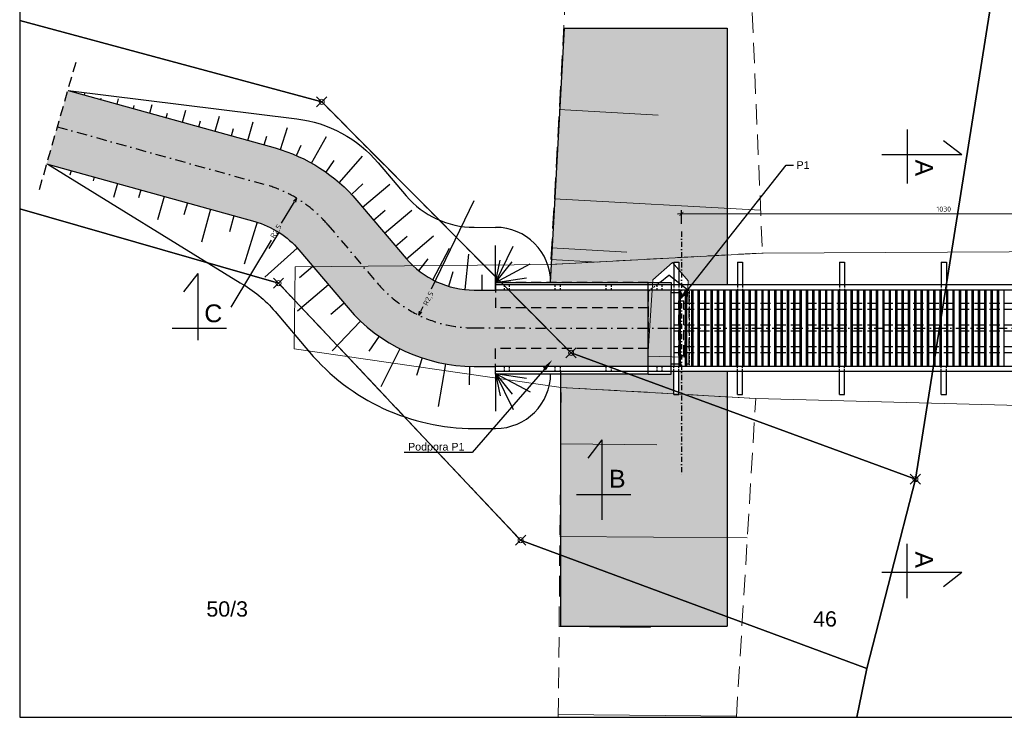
# Model space of a CAD drawing. Header units: millimetres. Extents: x 50975 to 116025, y -42779 to -16535.
# Tile 15 of 28: x 58826 to 60758, y -18859 to -17489. Entities that reach past the tile are written whole.
import ezdxf
from ezdxf import colors
from ezdxf.entities.mleader import LeaderData, LeaderLine
from ezdxf.enums import TextEntityAlignment as Align
from ezdxf.math import Vec2, Vec3

# ---------------------------------------------------------------- set-up
doc = ezdxf.new("R2010")
doc.units = ezdxf.units.MM
doc.header["$LTSCALE"] = 40
doc.header["$PDMODE"] = 35
doc.header["$PDSIZE"] = 10
for name, pattern in [('DASHDOT', [1, 0.5, -0.25, 0, -0.25]), ('DASHDOT2', [0.5, 0.25, -0.125, 0, -0.125]), ('DASHED', [0.75, 0.5, -0.25]), ('DASHED2', [0.375, 0.25, -0.125]), ('EGBK02', [4, 1.5, -0.5, 1.5, -0.5]), ('EGBU01', [2, 0.5, -0.5, 0.5, -0.5]), ('OTRK_A05', [1.5, 1, -0.5])]:
    doc.linetypes.add(name, pattern=pattern)
doc.layers.get('0').transparency = 0.4
doc.layers.get('Defpoints').transparency = 0.4
for name, color, linetype, lineweight in [('Budowle (obszary)', 8, 'Continuous', 0), ('Działki', 105, 'Continuous', 0), ('Komunikacja (obszary)', 8, 'Continuous', 0), ('Punkty graniczne - numery', 7, 'Continuous', 0), ('Skarpy', 8, 'Continuous', 0), ('Symbole liniowe', 8, 'Continuous', 0)]:
    doc.layers.add(name, color=color, linetype=linetype, lineweight=lineweight)
for name, color, linetype in [('K01', 94, 'Continuous'), ('K02', 253, 'Continuous'), ('K025', 161, 'Continuous'), ('K035', 40, 'Continuous')]:
    doc.layers.add(name, color=color, linetype=linetype)
doc.layers.add('Kontury klasyfikacyjne', color=7, linetype='Continuous', lineweight=0, true_color=0x24bc24)
doc.layers.add('Użytki gruntowe', color=7, linetype='Continuous', lineweight=0, true_color=0x008000)
doc.styles.add('DOMYSLNA_CZCIONKA', font='arial.ttf')
doc.styles.get("Standard").update_dxf_attribs({"font": 'isocpeur.ttf', "height": 10})
doc.linetypes.add('ZIGZAG', pattern='A,0.00254,-5.08,[131,ltypeshp.shx,S=5.08,R=0,X=-5.08,Y=0],-10.16,[131,ltypeshp.shx,S=5.08,R=180,X=5.08,Y=0],-5.08', length=20.32254)
doc.dimstyles.new('ARCHIC', dxfattribs={"dimtxt": 10, "dimasz": 8, "dimexe": 7.5, "dimexo": 15, "dimgap": 4, "dimtad": 1, "dimdec": 1, "dimrnd": 0.5, "dimtxsty": 'Standard', "dimblk": 'ARCHTICK', "dimcen": 12.5, "dimdle": 7.5, "dimclrd": 94, "dimclre": 94, "dimclrt": 151, "dimazin": 2, "dimtfac": 1, "dimtdec": 1, "dimtmove": 2, "dimatfit": 3, "dimfxl": 7.5, "dimarcsym": 0})

# ---------------------------------------------------------------- blocks, each defined once
blk = doc.blocks.new('_ArchTick')
at = {"color": 0, "linetype": 'ByBlock', "const_width": 0.15}
blk.add_lwpolyline([(-0.5, -0.5), (0.5, 0.5)], dxfattribs=at)
blk = doc.blocks.new('*D391')
at = {"layer": 'Defpoints', "color": 0}
for p in [(61154.4, -17869.7), (60124.5, -17905.4), (61154.5, -17904.4)]:
    blk.add_point(p, dxfattribs=at)
at = {"layer": 'K01', "color": 94, "lineweight": -2}
for p, q in [((60116.9, -17870.7), (61161.9, -17869.7)), ((60124.5, -17890.4), (60124.4, -17863.2)), ((61154.5, -17889.4), (61154.4, -17862.2))]:
    blk.add_line(p, q, dxfattribs=at)
at = {"layer": 'K01', "color": 94, "lineweight": -2, "xscale": 8, "yscale": 8, "zscale": 8}
for p, rotation in [((60124.4, -17870.7), 180.0556269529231), ((61154.4, -17869.7), 0.05562695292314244)]:
    blk.add_blockref('_ArchTick', p, dxfattribs=dict(at, rotation=rotation))
at = {"layer": 'K01', "color": 151, "insert": (60639.4, -17861.2), "char_height": 10, "attachment_point": 5, "rotation": 0.0556}
blk.add_mtext('1030', dxfattribs=at)
blk = doc.blocks.new('_Open30')
at = {"color": 0, "linetype": 'ByBlock', "lineweight": -2}
for p, q in [((-1, 0.267949), (0, 0)), ((0, 0), (-1, -0.267949)), ((0, 0), (-1, 0))]:
    blk.add_line(p, q, dxfattribs=at)
blk = doc.blocks.new('*D404')
at = {"layer": 'Defpoints', "color": 0}
for p in [(59718, -17844.5), (59608.9, -18069.4)]:
    blk.add_point(p, dxfattribs=at)
at = {"layer": 'K01', "color": 94, "lineweight": -2}
for p, q in [((59633.8, -18018), (59718, -17844.5)), ((59616.8, -18053.1), (59612.4, -18062.2))]:
    blk.add_line(p, q, dxfattribs=at)
at = {"layer": 'K01', "color": 94, "lineweight": -2, "xscale": 8, "yscale": 8, "zscale": 8, "rotation": 244.1388287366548}
blk.add_blockref('_Open30', (59608.9, -18069.4), dxfattribs=at)
at = {"layer": 'K01', "color": 151, "insert": (59628.7, -18037.2), "char_height": 10, "attachment_point": 5, "rotation": 64.1388}
blk.add_mtext('R2,5', dxfattribs=at)
blk = doc.blocks.new('*D413')
at = {"layer": 'Defpoints', "color": 0}
for p in [(59369.1, -17839.7), (59239.9, -18053.8)]:
    blk.add_point(p, dxfattribs=at)
at = {"layer": 'K01', "color": 94, "lineweight": -2}
for p, q in [((59339.6, -17888.6), (59365, -17846.6)), ((59319.5, -17922), (59239.9, -18053.8))]:
    blk.add_line(p, q, dxfattribs=at)
at = {"layer": 'K01', "color": 94, "lineweight": -2, "xscale": 8, "yscale": 8, "zscale": 8, "rotation": 58.87622746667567}
blk.add_blockref('_Open30', (59369.1, -17839.7), dxfattribs=at)
at = {"layer": 'K01', "color": 151, "insert": (59329.5, -17905.3), "char_height": 10, "attachment_point": 5, "rotation": 58.8762}
blk.add_mtext('R2,5', dxfattribs=at)

msp = doc.modelspace()

# ---------------------------------------------------------------- hatches: boundary and pattern name
at = {"layer": 'K01'}
h = msp.add_hatch(dxfattribs=at)
h.set_pattern_fill('GRAVEL', color=256)
h.set_pattern_definition([(228.01279, (59786.0999, -17874.0626), (-203.2, -228.6), [3.41721, -338.30484]), (184.96974, (59783.8139, -17876.6026), (304.7999999, 25.40000145), [5.86405, -580.5405]), (132.51045, (59777.9719, -17877.1106), (254.0000001, -279.3999999), [4.13482, -409.34723]), (267.27369, (59768.0659, -17883.4606), (25.40000005, 508), [5.34005, -528.66437]), (292.833654, (59767.8119, -17888.7946), (-127, 304.8), [5.23634, -518.39808]), (357.27369, (59769.8439, -17893.6206), (-508, 25.40000005), [5.34005, -528.66437]), (37.69424, (59775.1779, -17893.87455), (-330.2, -254), [7.06194, -699.13115]), (72.25533, (59780.7659, -17889.55655), (177.80000005, 558.8), [6.6672, -660.05257]), (121.429566, (59782.7979, -17883.2066), (-203.2, 330.2), [5.35813, -530.45546]), (175.23636, (59780.0039, -17878.6346), (279.4, -25.4), [6.11713, -299.73937]), (222.39744, (59773.9079, -17878.12655), (-304.8, -279.4), [7.91078, -783.16773]), (138.81407, (59793.2119, -17883.7146), (-177.8, 152.4), [2.70005, -267.30566]), (171.469234, (59791.1799, -17881.9366), (330.2, -50.79999994), [5.13682, -508.5464]), (225, (59786.1, -17881.175), (2e-14, -25.4), [3.5921, -32.32893]), (203.1986, (59784.322, -17878.1266), (127, 50.8), [1.9344, -191.50622]), (291.8014, (59782.544, -17878.8886), (-25.4, 76.2), [2.73566, -134.04753]), (30.96376, (59783.56, -17881.4286), (76.2, 50.8), [4.4432, -143.66298]), (161.56505, (59787.37, -17879.1426), (50.8, -25.4), [3.21287, -77.10898]), (16.38954, (59767.8119, -17878.8886), (254, 76.2), [4.50088, -445.58827]), (70.34618, (59772.1299, -17877.6186), (-101.6, -279.4), [3.776, -373.82216]), (293.1986, (59787.37, -17874.0626), (-50.8, 127), [3.8688, -189.57184]), (343.61046, (59788.8939, -17877.6186), (-254, 76.2), [4.50088, -445.58827]), (339.44395, (59767.812, -17894.6366), (-127, 50.8), [4.34035, -212.67734]), (294.77514, (59771.8759, -17896.1606), (-127.0000002, 279.4), [3.63672, -360.03593]), (66.8014, (59787.624, -17899.4626), (50.8, 127), [3.8688, -189.57184]), (17.354025, (59789.1479, -17895.9066), (-330.2, -101.6), [4.25783, -421.52376]), (69.44395, (59775.178, -17899.4626), (-50.8, -127), [2.17018, -214.84752]), (101.30993, (59786.1, -17899.4626), (-25.4, 101.6), [1.29515, -128.21995]), (165.96376, (59785.846, -17898.1926), (76.2, -25.4), [5.23634, -99.49055]), (186.009006, (59780.7659, -17896.9226), (254, 25.4), [4.85267, -480.41365]), (303.69007, (59783.56, -17883.7146), (-25.4, 50.8), [3.66324, -87.91776]), (353.157227, (59785.5919, -17886.7626), (431.8, -50.8), [6.39557, -633.1601]), (60.9454, (59791.9419, -17887.5246), (-101.6, -177.8), [2.61508, -258.89392]), (90, (59793.212, -17885.239), (-25.4, 25.4), [1.524, -23.876]), (120.25644, (59780.2579, -17896.1606), (101.6, -177.8), [3.52867, -349.3394]), (48.01279, (59778.4799, -17893.1126), (203.2, 228.6), [6.83443, -334.88762]), (0, (59783.052, -17888.033), (25.4, 25.4), [6.604, -18.796]), (325.30485, (59789.6559, -17888.0326), (254.0000001, -177.7999999), [4.0161, -397.59317]), (254.0546, (59792.958, -17890.3186), (-25.4, -101.6), [3.6983, -181.2165]), (207.645975, (59791.9419, -17893.8746), (-482.6, -253.99999997), [6.02145, -596.12464]), (175.42608, (59786.6079, -17896.6686), (-330.2, 25.4), [6.3703, -630.65846])])
h.paths.add_polyline_path([(61064.47, -18010.1), (61203.28, -17505.1), (61468.85, -17505.1), (61453.26, -17536.35), (61449.68, -17534.56), (61442.54, -17557.83), (61456.84, -17538.14), (61453.26, -17536.35), (61468.85, -17505.1), (61530.68, -17505.1), (61580.09, -18020.1), (61469.47, -18020.1), (61469.47, -18005.1), (61174.47, -18005.1), (61174.47, -18010.1), (61169.51, -18010.1), (61169.51, -17965.1), (61159.51, -17965.1), (61159.51, -18010.1)])
h.paths.add_polyline_path([(59867.81, -18005.1), (59894.77, -17505.82), (60214.47, -17505.82), (60214.47, -18010.1), (60139.47, -18010.1), (60137.19, -18010.1), (60137.61, -18002.02), (60119.51, -17981.02), (60119.51, -17965.1), (60109.51, -17965.1), (60109.51, -17969.41), (60106.82, -17966.29), (60068.31, -18000.14), (60067.99, -18005.1), (60059.47, -18005.1)])
h.paths.add_polyline_path([(59886.97, -18680.1), (59886.97, -18185.1), (60059.47, -18185.1), (60104.47, -18185.1), (60104.47, -18180.1), (60109.51, -18180.1), (60109.51, -18225.1), (60119.51, -18225.1), (60119.51, -18180.1), (60139.47, -18180.1), (60214.47, -18180.1), (60214.47, -18680.1)])
h.paths.add_polyline_path([(61502.08, -17878.97), (61386.59, -17878.97), (61386.59, -17852.22), (61502.08, -17852.22)], flags=24)
h.paths.add_polyline_path([(60017.45, -18416.85), (59973.52, -18416.85), (59973.52, -18364.35), (60017.45, -18364.35)], flags=24)
h = msp.add_hatch(dxfattribs=at)
h.set_pattern_fill('AR-CONC', color=256, scale=0.1)
h.set_pattern_definition([(50, (59685.999, -18715.775), (18.21847, -1.59391), [1.905, -20.955]), (355, (59686, -18715.775), (-3.52434, 19.10568), [1.524, -16.76406]), (100.4514, (59687.517, -18715.908), (14.69412, 17.51178), [1.619, -17.80902]), (46.1842, (59686, -18710.695), (27.1079, -4.20423), [2.8575, -31.4325]), (96.6356, (59688.258, -18711.046), (23.7404, 24.7426), [2.4285, -26.71356]), (351.1842, (59686, -18710.695), (23.7404, 24.7426), [2.286, -25.146]), (21, (59688.539, -18711.965), (15.16144, -10.22652), [1.905, -20.955]), (326, (59688.54, -18711.965), (6.1802, 18.4188), [1.524, -16.764]), (71.4514, (59689.803, -18712.818), (21.34164, 8.19228), [1.619, -17.809]), (37.5, (59685.999, -18715.7755), (0.30886, 8.455504), [0, -16.5608, 0, -17.018, 0, -16.8275]), (7.5, (59685.999, -18715.7755), (6.681966, 10.01806), [0, -9.7028, 0, -16.1798, 0, -6.4135]), (327.5, (59680.335, -18715.7755), (13.55906, -0.572874), [0, -6.35, 0, -19.812, 0, -26.289]), (317.5, (59677.795, -18715.775), (14.81292, 2.54265), [0, -8.255, 0, -13.1572, 0, -18.669])])
h.paths.add_polyline_path([(58878.47, -17772), (58899.3, -17699.41), (59306.97, -17812.91, -0.150156), (59430.63, -17892.11), (59527.24, -18006.1, 0.2199648), (59717.54, -18094.46), (60059.47, -18095.03), (60059.47, -18134.22), (60059.41, -18135.1), (59759.73, -18135.1), (59759.73, -18170.1), (59717.42, -18170.03, -0.2199648), (59470.46, -18055.36), (59373.85, -17941.37, 0.150156), (59287.01, -17885.75)])
h.paths.add_polyline_path([(58899.3, -17699.41), (59306.97, -17812.91, -0.150156), (59430.63, -17892.11), (59527.24, -18006.1, 0.2199648), (59717.54, -18094.46), (60059.47, -18095.03), (60059.47, -18055.1), (59759.73, -18055.1), (59759.73, -18020.1), (59717.67, -18020.03, -0.2199648), (59584.02, -17957.98), (59487.41, -17843.99, 0.150156), (59326.94, -17741.21), (58920.65, -17628.09), (58919.83, -17627.85)])
h.paths.add_polyline_path([(59759.73, -18170.1), (59759.73, -18135.1), (60059.41, -18135.1), (60058.42, -18150.19), (60059.47, -18150.21), (60059.47, -18170.1), (59863.23, -18170.1), (59871.14, -18157.13), (59855.53, -18170.1)])
h.paths.add_polyline_path([(59759.73, -18055.1), (59759.73, -18020.1), (60059.47, -18020.1), (60059.47, -18055.1)])
h.paths.add_polyline_path([(60062.05, -18095.03), (60067, -18020.1), (60104.47, -18020.1), (60104.47, -18022.6), (60104.47, -18095.1), (60101.97, -18095.1)])
h.paths.add_polyline_path([(60059.47, -18150.21), (60059.47, -18134.22), (60062.05, -18095.03), (60101.97, -18095.1), (60104.47, -18095.1), (60104.47, -18151.44)])
h.paths.add_polyline_path([(60059.47, -18170.1), (60059.47, -18150.21), (60104.47, -18151.44), (60104.47, -18170.1)])
h.paths.add_polyline_path([(60059.47, -18095.03), (60059.47, -18020.1), (60067, -18020.1), (60062.05, -18095.03)])
h.paths.add_polyline_path([(59644.18, -18024.68), (59628.5, -18057.03), (59613.28, -18049.66), (59628.97, -18017.31)], flags=24)
h.paths.add_polyline_path([(59346.07, -17894.29), (59327.49, -17925.07), (59313.02, -17916.33), (59331.6, -17885.55)], flags=9)

# ---------------------------------------------------------------- linework, layer by layer
at = {"layer": 'Budowle (obszary)', "linetype": 'Continuous', "lineweight": 18, "flags": 128}
msp.add_lwpolyline([(60129.94, -18152.13), (60137.61, -18002.02), (60106.82, -17966.29), (60068.31, -18000.14), (60058.42, -18150.19), (60129.94, -18152.13)], close=True, dxfattribs=at)
at = {"layer": 'Działki', "linetype": 'Continuous', "lineweight": 25, "flags": 128}
for points in [[(58825.63, -17490.66), (59418.39, -17650.5), (59907.83, -18143.4), (60583.79, -18391.3), (60742.03, -17393.03), (60213.45, -16542.47)], [(60213.45, -16542.47), (60742.03, -17393.03), (60583.79, -18391.3), (60488.22, -18763.16), (60468.76, -18859.02)], [(58825.63, -17860.78), (59333.54, -18006.54), (59808.8, -18511.14), (60488.22, -18763.16), (60583.79, -18391.3), (59907.83, -18143.4), (59418.39, -17650.5), (58825.63, -17490.66)], [(60468.76, -18859.02), (60488.22, -18763.16), (59808.8, -18511.14), (59333.54, -18006.54), (58825.63, -17860.78)]]:
    msp.add_lwpolyline(points, dxfattribs=at)
at = {"layer": 'K01', "linetype": 'DASHED'}
for p, q in [((58935.52, -17573.19), (58863.09, -17825.58)), ((60059.47, -18005.1), (59759.73, -18005.1)), ((59759.73, -18005.1), (59759.73, -18055.1)), ((60059.47, -18022.6), (60059.47, -18130.6)), ((60104.47, -18025.1), (60139.47, -18025.1)), ((60139.47, -18165.1), (60139.47, -18025.1)), ((61169.47, -18046.58), (60109.55, -18046.58)), ((60119.47, -18148.6), (60119.47, -18041.6)), ((60119.47, -18041.6), (60129.47, -18041.6)), ((60129.47, -18148.6), (60129.47, -18041.6)), ((60059.47, -18055.1), (59759.73, -18055.1)), ((61169.47, -18058.58), (60109.55, -18058.58)), ((61169.47, -18089.08), (60109.55, -18089.08)), ((61169.47, -18101.08), (60109.55, -18101.08)), ((60059.47, -18135.1), (59759.73, -18135.1)), ((59759.73, -18185.1), (59759.73, -18135.1)), ((61169.47, -18131.58), (60109.55, -18131.58)), ((61169.47, -18143.58), (60109.55, -18143.58)), ((60104.47, -18165.1), (60139.47, -18165.1)), ((60119.47, -18148.6), (60129.47, -18148.6)), ((60059.47, -18185.1), (59759.73, -18185.1))]:
    msp.add_line(p, q, dxfattribs=at)
at = {"layer": 'K01'}
for p, q in [((58952.74, -17637.02), (58953.67, -17633.68)), ((58984.82, -17645.95), (58985.62, -17643.09)), ((59016.91, -17654.89), (59019.7, -17644.86)), ((59048.99, -17663.82), (59050.59, -17658.09)), ((59081.08, -17672.75), (59085.73, -17656.05)), ((59113.16, -17681.69), (59115.56, -17673.1)), ((59145.25, -17690.62), (59151.76, -17667.23)), ((59209.42, -17708.49), (59217.79, -17678.42)), ((59177.33, -17699.55), (59180.52, -17688.1)), ((59273.59, -17726.35), (59283.82, -17689.6)), ((59337.71, -17744.41), (59351.42, -17701.04)), ((59241.5, -17717.42), (59245.49, -17703.1)), ((59305.68, -17735.29), (59310.46, -17718.11)), ((59398.72, -17770.84), (59427.97, -17718.73)), ((59368.89, -17756.06), (59377.79, -17735.52)), ((59453.06, -17809.16), (59498.21, -17757.35)), ((59426.88, -17788.61), (59443, -17765.74)), ((58926.39, -17785.35), (58923.82, -17794.56)), ((58972.06, -17798.06), (58969.86, -17805.98)), ((59017.73, -17810.78), (59010.01, -17838.5)), ((59477.01, -17832.29), (59498.93, -17811.82)), ((59498.82, -17857.45), (59552.22, -17812.19)), ((59063.39, -17823.49), (59058.98, -17839.34)), ((59109.06, -17836.21), (59096.19, -17882.43)), ((59154.73, -17848.92), (59148.11, -17872.7)), ((59200.4, -17861.64), (59182.38, -17926.36)), ((59246.06, -17874.35), (59237.24, -17906.06)), ((59520.36, -17882.86), (59543.24, -17863.46)), ((59541.89, -17908.27), (59595.29, -17863.01)), ((59291.71, -17887.13), (59266.43, -17969)), ((59334.58, -17907.03), (59314.54, -17938.33)), ((59563.43, -17933.67), (59586.31, -17914.28)), ((59584.97, -17959.08), (59637.99, -17913.38)), ((59759.73, -18005.1), (59759.73, -17932.37)), ((59759.73, -18005.1), (59794.16, -17933.95)), ((59370.59, -17937.64), (59306.96, -17994.73)), ((59636.87, -18000.18), (59669.2, -17938.09)), ((59700.31, -18019.14), (59707.35, -17949.49)), ((59608.96, -17982.1), (59627.59, -17958.58)), ((59759.73, -18005.1), (59768.9, -17961.31)), ((59759.73, -18005.1), (59792.58, -17964.47)), ((59759.73, -18005.1), (59827.57, -17968.88)), ((59401.3, -17973.76), (59375.04, -17996.01)), ((59667.69, -18012.68), (59676.28, -17983.93)), ((59733.59, -18020.05), (59733.64, -17990.05)), ((59431.95, -18009.92), (59371.08, -18061.5)), ((59759.73, -18005.1), (59820.73, -17996.04)), ((59462.6, -18046.08), (59436.51, -18068.19)), ((60109.55, -18046.58), (60109.55, -18058.58)), ((59494.66, -18080.96), (59439.04, -18139.58)), ((60109.55, -18089.08), (60109.55, -18101.08)), ((59531.31, -18110.96), (59511.02, -18139.8)), ((59571.93, -18135.31), (59534.35, -18209.87)), ((60109.55, -18131.58), (60109.55, -18143.58)), ((59615.67, -18153.48), (59604.26, -18187.81)), ((59661.59, -18165.09), (59646.82, -18248.8)), ((59708.71, -18169.89), (59707.66, -18206.42)), ((59759.73, -18183.82), (59768.9, -18227.61)), ((59759.73, -18183.82), (59794.16, -18254.97)), ((59759.73, -18183.82), (59792.58, -18224.45)), ((59759.73, -18183.82), (59827.57, -18220.04)), ((59759.73, -18183.82), (59820.73, -18192.88)), ((59759.73, -18183.82), (59759.73, -18256.55)), ((59759.73, -18185.1), (59759.73, -18257.83))]:
    msp.add_line(p, q, dxfattribs=at)
at = {"layer": 'K01', "linetype": 'DASHDOT'}
for p, q in [((58899.3, -17699.41), (59306.97, -17812.91)), ((59430.63, -17892.11), (59527.24, -18006.1)), ((59717.54, -18094.46), (60101.97, -18095.1)), ((60101.97, -18095.1), (61474.47, -18095.1))]:
    msp.add_line(p, q, dxfattribs=at)
at = {"layer": 'K01', "linetype": 'DASHDOT2'}
msp.add_line((60124.47, -17905.39), (60124.47, -18385.7), dxfattribs=at)
at = {"layer": 'K01', "linetype": 'DASHED', "ltscale": 0.2}
for p, q in [((59776.97, -18020.1), (59776.97, -18010.1)), ((59786.97, -18020.1), (59786.97, -18010.1)), ((59876.97, -18020.1), (59876.97, -18010.1)), ((59886.97, -18020.1), (59886.97, -18010.1)), ((59976.97, -18020.1), (59976.97, -18010.1)), ((59986.97, -18020.1), (59986.97, -18010.1)), ((60081.97, -18005.1), (60060.04, -18022.6)), ((60076.97, -18020.1), (60076.97, -18010.1)), ((60086.97, -18020.1), (60086.97, -18010.1)), ((59776.97, -18180.1), (59776.97, -18170.1)), ((59786.97, -18180.1), (59786.97, -18170.1)), ((59876.97, -18180.1), (59876.97, -18170.1)), ((59886.97, -18180.1), (59886.97, -18170.1)), ((59976.97, -18180.1), (59976.97, -18170.1)), ((59986.97, -18180.1), (59986.97, -18170.1)), ((60076.97, -18180.1), (60076.97, -18170.1)), ((60086.97, -18180.1), (60086.97, -18170.1))]:
    msp.add_line(p, q, dxfattribs=at)
at = {"layer": 'K01', "linetype": 'DASHED2', "ltscale": 0.5}
for p, q in [((60109.51, -18010.1), (60109.51, -18020.1)), ((60119.51, -18010.1), (60119.51, -18020.1)), ((60234.51, -18010.1), (60234.51, -18020.1)), ((60244.51, -18010.1), (60244.51, -18020.1)), ((60434.51, -18010.1), (60434.51, -18020.1)), ((60444.51, -18010.1), (60444.51, -18020.1)), ((60634.51, -18010.1), (60634.51, -18020.1)), ((60644.51, -18010.1), (60644.51, -18020.1)), ((60139.47, -18022.6), (60139.47, -18167.6)), ((60109.51, -18180.1), (60109.51, -18170.1)), ((60119.51, -18180.1), (60119.51, -18170.1)), ((60234.51, -18180.1), (60234.51, -18170.1)), ((60244.51, -18180.1), (60244.51, -18170.1)), ((60434.51, -18180.1), (60434.51, -18170.1)), ((60444.51, -18180.1), (60444.51, -18170.1)), ((60634.51, -18180.1), (60634.51, -18170.1)), ((60644.51, -18180.1), (60644.51, -18170.1))]:
    msp.add_line(p, q, dxfattribs=at)
at = {"layer": 'K01'}
for points in [[(58920.65, -17628.09), (59369.56, -17683.98, -0.1881363), (59529.38, -17770.42), (59584.02, -17834.89, 0.2199648), (59717.67, -17896.94), (59759.79, -17897.01)], [(59479.06, -17711.6, -0.0003106), (59479.34, -17711.73)], [(58880.89, -17772.68), (59258.34, -18005.78, -0.0895623), (59326.92, -18062.28), (59394.34, -18141.83, 0.2199648), (59717.42, -18291.84), (59759.73, -18291.91)]]:
    msp.add_lwpolyline(points, format="xyb", dxfattribs=at)
at = {"layer": 'K01', "linetype": 'DASHDOT'}
for centre, start, end in [((59239.92, -18053.75), 40.28308, 74.44111), ((59717.96, -17844.46), 220.28308, 269.90506)]:
    msp.add_arc(centre, 250, start, end, dxfattribs=at)
at = {"layer": 'K01'}
for centre, start, end in [((59759.73, -18005.1), 0, 90), ((59759.73, -18183.82), 270, 0)]:
    msp.add_arc(centre, 108.08, start, end, dxfattribs=at)
at = {"layer": 'K02'}
for p, q in [((60119.51, -18020.1), (60109.51, -18020.1)), ((60109.51, -18020.1), (60109.51, -18170.1)), ((60119.51, -18020.1), (60119.51, -18170.1)), ((60132.01, -18020.1), (60122.01, -18020.1)), ((60122.01, -18020.1), (60122.01, -18170.1)), ((60132.01, -18020.1), (60132.01, -18170.1)), ((60144.51, -18020.1), (60134.51, -18020.1)), ((60134.51, -18020.1), (60134.51, -18170.1)), ((60144.51, -18020.1), (60144.51, -18170.1)), ((60147.01, -18020.1), (60147.01, -18170.1)), ((60157.01, -18020.1), (60147.01, -18020.1)), ((60157.01, -18020.1), (60157.01, -18170.1)), ((60159.51, -18020.1), (60159.51, -18170.1)), ((60169.51, -18020.1), (60159.51, -18020.1)), ((60169.51, -18020.1), (60169.51, -18170.1)), ((60172.01, -18020.1), (60172.01, -18170.1)), ((60182.01, -18020.1), (60172.01, -18020.1)), ((60182.01, -18020.1), (60182.01, -18170.1)), ((60184.51, -18020.1), (60184.51, -18170.1)), ((60194.51, -18020.1), (60184.51, -18020.1)), ((60194.51, -18020.1), (60194.51, -18170.1)), ((60197.01, -18020.1), (60197.01, -18170.1)), ((60207.01, -18020.1), (60197.01, -18020.1)), ((60207.01, -18020.1), (60207.01, -18170.1)), ((60209.51, -18020.1), (60209.51, -18170.1)), ((60219.51, -18020.1), (60209.51, -18020.1)), ((60219.51, -18020.1), (60219.51, -18170.1)), ((60222.01, -18020.1), (60222.01, -18170.1)), ((60232.01, -18020.1), (60222.01, -18020.1)), ((60232.01, -18020.1), (60232.01, -18170.1)), ((60234.51, -18020.1), (60234.51, -18170.1)), ((60244.51, -18020.1), (60234.51, -18020.1)), ((60244.51, -18020.1), (60244.51, -18170.1)), ((60247.01, -18020.1), (60247.01, -18170.1)), ((60257.01, -18020.1), (60247.01, -18020.1)), ((60257.01, -18020.1), (60257.01, -18170.1)), ((60259.51, -18020.1), (60259.51, -18170.1)), ((60269.51, -18020.1), (60259.51, -18020.1)), ((60269.51, -18020.1), (60269.51, -18170.1)), ((60272.01, -18020.1), (60272.01, -18170.1)), ((60282.01, -18020.1), (60272.01, -18020.1)), ((60282.01, -18020.1), (60282.01, -18170.1)), ((60284.51, -18020.1), (60284.51, -18170.1)), ((60294.51, -18020.1), (60284.51, -18020.1)), ((60294.51, -18020.1), (60294.51, -18170.1)), ((60297.01, -18020.1), (60297.01, -18170.1)), ((60307.01, -18020.1), (60297.01, -18020.1)), ((60307.01, -18020.1), (60307.01, -18170.1)), ((60309.51, -18020.1), (60309.51, -18170.1)), ((60319.51, -18020.1), (60309.51, -18020.1)), ((60319.51, -18020.1), (60319.51, -18170.1)), ((60322.01, -18020.1), (60322.01, -18170.1)), ((60332.01, -18020.1), (60322.01, -18020.1)), ((60332.01, -18020.1), (60332.01, -18170.1)), ((60334.51, -18020.1), (60334.51, -18170.1)), ((60344.51, -18020.1), (60334.51, -18020.1)), ((60344.51, -18020.1), (60344.51, -18170.1)), ((60347.01, -18020.1), (60347.01, -18170.1)), ((60357.01, -18020.1), (60347.01, -18020.1)), ((60357.01, -18020.1), (60357.01, -18170.1)), ((60359.51, -18020.1), (60359.51, -18170.1)), ((60369.51, -18020.1), (60359.51, -18020.1)), ((60369.51, -18020.1), (60369.51, -18170.1)), ((60372.01, -18020.1), (60372.01, -18170.1)), ((60382.01, -18020.1), (60372.01, -18020.1)), ((60382.01, -18020.1), (60382.01, -18170.1)), ((60384.51, -18020.1), (60384.51, -18170.1)), ((60394.51, -18020.1), (60384.51, -18020.1)), ((60394.51, -18020.1), (60394.51, -18170.1)), ((60397.01, -18020.1), (60397.01, -18170.1)), ((60407.01, -18020.1), (60397.01, -18020.1)), ((60407.01, -18020.1), (60407.01, -18170.1)), ((60409.51, -18020.1), (60409.51, -18170.1)), ((60419.51, -18020.1), (60409.51, -18020.1)), ((60419.51, -18020.1), (60419.51, -18170.1)), ((60422.01, -18020.1), (60422.01, -18170.1)), ((60432.01, -18020.1), (60422.01, -18020.1)), ((60432.01, -18020.1), (60432.01, -18170.1)), ((60434.51, -18020.1), (60434.51, -18170.1)), ((60444.51, -18020.1), (60434.51, -18020.1)), ((60444.51, -18020.1), (60444.51, -18170.1)), ((60447.01, -18020.1), (60447.01, -18170.1)), ((60457.01, -18020.1), (60447.01, -18020.1)), ((60457.01, -18020.1), (60457.01, -18170.1)), ((60459.51, -18020.1), (60459.51, -18170.1)), ((60469.51, -18020.1), (60459.51, -18020.1)), ((60469.51, -18020.1), (60469.51, -18170.1)), ((60472.01, -18020.1), (60472.01, -18170.1)), ((60482.01, -18020.1), (60472.01, -18020.1)), ((60482.01, -18020.1), (60482.01, -18170.1)), ((60484.51, -18020.1), (60484.51, -18170.1)), ((60494.51, -18020.1), (60484.51, -18020.1)), ((60494.51, -18020.1), (60494.51, -18170.1)), ((60497.01, -18020.1), (60497.01, -18170.1)), ((60507.01, -18020.1), (60497.01, -18020.1)), ((60507.01, -18020.1), (60507.01, -18170.1)), ((60509.51, -18020.1), (60509.51, -18170.1)), ((60519.51, -18020.1), (60509.51, -18020.1)), ((60519.51, -18020.1), (60519.51, -18170.1)), ((60522.01, -18020.1), (60522.01, -18170.1)), ((60532.01, -18020.1), (60522.01, -18020.1)), ((60532.01, -18020.1), (60532.01, -18170.1)), ((60534.51, -18020.1), (60534.51, -18170.1)), ((60544.51, -18020.1), (60534.51, -18020.1)), ((60544.51, -18020.1), (60544.51, -18170.1)), ((60547.01, -18020.1), (60547.01, -18170.1)), ((60557.01, -18020.1), (60547.01, -18020.1)), ((60557.01, -18020.1), (60557.01, -18170.1)), ((60559.51, -18020.1), (60559.51, -18170.1)), ((60569.51, -18020.1), (60559.51, -18020.1)), ((60569.51, -18020.1), (60569.51, -18170.1)), ((60572.01, -18020.1), (60572.01, -18170.1)), ((60582.01, -18020.1), (60572.01, -18020.1)), ((60582.01, -18020.1), (60582.01, -18170.1)), ((60584.51, -18020.1), (60584.51, -18170.1)), ((60594.51, -18020.1), (60584.51, -18020.1)), ((60594.51, -18020.1), (60594.51, -18170.1)), ((60597.01, -18020.1), (60597.01, -18170.1)), ((60607.01, -18020.1), (60597.01, -18020.1)), ((60607.01, -18020.1), (60607.01, -18170.1)), ((60609.51, -18020.1), (60609.51, -18170.1)), ((60619.51, -18020.1), (60609.51, -18020.1)), ((60619.51, -18020.1), (60619.51, -18170.1)), ((60622.01, -18020.1), (60622.01, -18170.1)), ((60632.01, -18020.1), (60622.01, -18020.1)), ((60632.01, -18020.1), (60632.01, -18170.1)), ((60634.51, -18020.1), (60634.51, -18170.1)), ((60644.51, -18020.1), (60634.51, -18020.1)), ((60644.51, -18020.1), (60644.51, -18170.1)), ((60647.01, -18020.1), (60647.01, -18170.1)), ((60657.01, -18020.1), (60647.01, -18020.1)), ((60657.01, -18020.1), (60657.01, -18170.1)), ((60659.51, -18020.1), (60659.51, -18170.1)), ((60669.51, -18020.1), (60659.51, -18020.1)), ((60669.51, -18020.1), (60669.51, -18170.1)), ((60672.01, -18020.1), (60672.01, -18170.1)), ((60682.01, -18020.1), (60672.01, -18020.1)), ((60682.01, -18020.1), (60682.01, -18170.1)), ((60684.51, -18020.1), (60684.51, -18170.1)), ((60694.51, -18020.1), (60684.51, -18020.1)), ((60694.51, -18020.1), (60694.51, -18170.1)), ((60697.01, -18020.1), (60697.01, -18170.1)), ((60707.01, -18020.1), (60697.01, -18020.1)), ((60707.01, -18020.1), (60707.01, -18170.1)), ((60709.51, -18020.1), (60709.51, -18170.1)), ((60719.51, -18020.1), (60709.51, -18020.1)), ((60719.51, -18020.1), (60719.51, -18170.1)), ((60722.01, -18020.1), (60722.01, -18170.1)), ((60732.01, -18020.1), (60722.01, -18020.1)), ((60732.01, -18020.1), (60732.01, -18170.1)), ((60734.51, -18020.1), (60734.51, -18170.1)), ((60744.51, -18020.1), (60734.51, -18020.1)), ((60744.51, -18020.1), (60744.51, -18170.1)), ((60747.01, -18020.1), (60747.01, -18170.1)), ((60757.01, -18020.1), (60747.01, -18020.1)), ((60757.01, -18020.1), (60757.01, -18170.1)), ((60119.51, -18170.1), (60109.51, -18170.1)), ((60132.01, -18170.1), (60122.01, -18170.1)), ((60144.51, -18170.1), (60134.51, -18170.1)), ((60157.01, -18170.1), (60147.01, -18170.1)), ((60169.51, -18170.1), (60159.51, -18170.1)), ((60182.01, -18170.1), (60172.01, -18170.1)), ((60194.51, -18170.1), (60184.51, -18170.1)), ((60207.01, -18170.1), (60197.01, -18170.1)), ((60219.51, -18170.1), (60209.51, -18170.1)), ((60232.01, -18170.1), (60222.01, -18170.1)), ((60244.51, -18170.1), (60234.51, -18170.1)), ((60257.01, -18170.1), (60247.01, -18170.1)), ((60269.51, -18170.1), (60259.51, -18170.1)), ((60282.01, -18170.1), (60272.01, -18170.1)), ((60294.51, -18170.1), (60284.51, -18170.1)), ((60307.01, -18170.1), (60297.01, -18170.1)), ((60319.51, -18170.1), (60309.51, -18170.1)), ((60332.01, -18170.1), (60322.01, -18170.1)), ((60344.51, -18170.1), (60334.51, -18170.1)), ((60357.01, -18170.1), (60347.01, -18170.1)), ((60369.51, -18170.1), (60359.51, -18170.1)), ((60382.01, -18170.1), (60372.01, -18170.1)), ((60394.51, -18170.1), (60384.51, -18170.1)), ((60407.01, -18170.1), (60397.01, -18170.1)), ((60419.51, -18170.1), (60409.51, -18170.1)), ((60432.01, -18170.1), (60422.01, -18170.1)), ((60444.51, -18170.1), (60434.51, -18170.1)), ((60457.01, -18170.1), (60447.01, -18170.1)), ((60469.51, -18170.1), (60459.51, -18170.1)), ((60482.01, -18170.1), (60472.01, -18170.1)), ((60494.51, -18170.1), (60484.51, -18170.1)), ((60507.01, -18170.1), (60497.01, -18170.1)), ((60519.51, -18170.1), (60509.51, -18170.1)), ((60532.01, -18170.1), (60522.01, -18170.1)), ((60544.51, -18170.1), (60534.51, -18170.1)), ((60557.01, -18170.1), (60547.01, -18170.1)), ((60569.51, -18170.1), (60559.51, -18170.1)), ((60582.01, -18170.1), (60572.01, -18170.1)), ((60594.51, -18170.1), (60584.51, -18170.1)), ((60607.01, -18170.1), (60597.01, -18170.1)), ((60619.51, -18170.1), (60609.51, -18170.1)), ((60632.01, -18170.1), (60622.01, -18170.1)), ((60644.51, -18170.1), (60634.51, -18170.1)), ((60657.01, -18170.1), (60647.01, -18170.1)), ((60669.51, -18170.1), (60659.51, -18170.1)), ((60682.01, -18170.1), (60672.01, -18170.1)), ((60694.51, -18170.1), (60684.51, -18170.1)), ((60707.01, -18170.1), (60697.01, -18170.1)), ((60719.51, -18170.1), (60709.51, -18170.1)), ((60732.01, -18170.1), (60722.01, -18170.1)), ((60744.51, -18170.1), (60734.51, -18170.1)), ((60757.01, -18170.1), (60747.01, -18170.1))]:
    msp.add_line(p, q, dxfattribs=at)
at = {"layer": 'K025'}
for p, q in [((58825.63, -16544.77), (58825.63, -18859.02)), ((59867.81, -18005.1), (59894.77, -17505.82)), ((59894.77, -17505.82), (60214.47, -17505.82)), ((60214.47, -17505.82), (60214.47, -18010.1)), ((60109.51, -17965.1), (60119.51, -17965.1)), ((60109.51, -17965.1), (60109.51, -18010.1)), ((60119.51, -17965.1), (60119.51, -18010.1)), ((60234.51, -17965.1), (60244.51, -17965.1)), ((60234.51, -17965.1), (60234.51, -18010.1)), ((60244.51, -17965.1), (60244.51, -18010.1)), ((60434.51, -17965.1), (60444.51, -17965.1)), ((60434.51, -17965.1), (60434.51, -18010.1)), ((60444.51, -17965.1), (60444.51, -18010.1)), ((60634.51, -17965.1), (60644.51, -17965.1)), ((60634.51, -17965.1), (60634.51, -18010.1)), ((60644.51, -17965.1), (60644.51, -18010.1)), ((60081.97, -18005.1), (60099.47, -17991.13)), ((60139.47, -18022.6), (60099.47, -17991.13)), ((59759.73, -18020.1), (59759.73, -18005.1)), ((59759.73, -18005.1), (60059.47, -18005.1)), ((60139.47, -18010.1), (59759.73, -18010.1)), ((60059.47, -18185.1), (60059.47, -18005.1)), ((60059.47, -18005.1), (60104.47, -18005.1)), ((60104.47, -18005.1), (60104.47, -18022.6)), ((61469.47, -18010.1), (60139.47, -18010.1)), ((60059.47, -18020.1), (59759.73, -18020.1)), ((60139.47, -18020.1), (59759.73, -18020.1)), ((60104.47, -18185.1), (60104.47, -18022.6)), ((61144.47, -18020.1), (60139.47, -18020.1)), ((61144.47, -18170.1), (59759.73, -18170.1)), ((60059.47, -18170.1), (59759.73, -18170.1)), ((59759.73, -18185.1), (59759.73, -18170.1)), ((60139.47, -18180.1), (59759.73, -18180.1)), ((60059.47, -18185.1), (59759.73, -18185.1)), ((59886.97, -18180.1), (59886.97, -18680.1)), ((60059.47, -18185.1), (60104.47, -18185.1)), ((60109.51, -18225.1), (60109.51, -18180.1)), ((60119.51, -18225.1), (60119.51, -18180.1)), ((61469.47, -18180.1), (60139.47, -18180.1)), ((60214.47, -18180.1), (60214.47, -18680.1)), ((60234.51, -18225.1), (60234.51, -18180.1)), ((60244.51, -18225.1), (60244.51, -18180.1)), ((60434.51, -18225.1), (60434.51, -18180.1)), ((60444.51, -18225.1), (60444.51, -18180.1)), ((60634.51, -18225.1), (60634.51, -18180.1)), ((60644.51, -18225.1), (60644.51, -18180.1)), ((60109.51, -18225.1), (60119.51, -18225.1)), ((60234.51, -18225.1), (60244.51, -18225.1)), ((60434.51, -18225.1), (60444.51, -18225.1)), ((60634.51, -18225.1), (60644.51, -18225.1)), ((59886.97, -18680.1), (60214.47, -18680.1)), ((58825.63, -18859.02), (62346.37, -18859.02))]:
    msp.add_line(p, q, dxfattribs=at)
for points in [[(58920.65, -17628.09), (59326.94, -17741.21, -0.150156), (59487.41, -17843.99), (59584.02, -17957.98, 0.2199648), (59717.67, -18020.03), (59759.79, -18020.1)], [(58878.47, -17772), (59287.01, -17885.75, -0.150156), (59373.85, -17941.37), (59470.46, -18055.36, 0.2199648), (59717.42, -18170.03), (59759.73, -18170.1)]]:
    msp.add_lwpolyline(points, format="xyb", dxfattribs=at)
at = {"layer": 'K035'}
for p, q in [((60567.83, -17704.69), (60567.83, -17811.12)), ((60675.17, -17754.82), (60638.82, -17727.03)), ((60675.17, -17754.82), (60518.02, -17754.82)), ((59175.08, -17987.44), (59147.28, -18023.79)), ((59175.08, -17987.44), (59175.08, -18118.5)), ((59124.94, -18094.78), (59231.37, -18094.78)), ((59968.58, -18314.18), (59940.79, -18350.52)), ((59968.58, -18314.18), (59968.58, -18471.32)), ((59918.45, -18421.51), (60024.88, -18421.51)), ((60567.83, -18625.05), (60567.83, -18518.62)), ((60675.17, -18574.91), (60518.02, -18574.91)), ((60675.17, -18574.91), (60638.82, -18602.71))]:
    msp.add_line(p, q, dxfattribs=at)
at = {"layer": 'Komunikacja (obszary)', "linetype": 'Continuous', "lineweight": 18, "flags": 128}
msp.add_lwpolyline([(59364.49, -18135.33), (59888.54, -18211.33), (60270.46, -18232.91), (60861.92, -18248.55), (61142.98, -18178.8), (61143.19, -18006.57), (61040.84, -18002.89), (60888.54, -17944.16), (60283.6, -17947.39), (59867.81, -17970.07), (59366.63, -17974.33), (59364.49, -18135.33)], close=True, dxfattribs=at)
at = {"layer": 'Kontury klasyfikacyjne', "linetype": 'EGBK02', "lineweight": 18, "flags": 128}
for points in [[(58825.63, -17490.66), (59418.39, -17650.5), (59907.83, -18143.4), (60583.79, -18391.3), (60583.79, -18391.3), (60742.03, -17393.03), (60213.45, -16542.47)], [(60468.76, -18859.02), (60488.22, -18763.16), (59808.8, -18511.14), (59333.54, -18006.54), (58825.63, -17860.78)]]:
    msp.add_lwpolyline(points, dxfattribs=at)
at = {"layer": 'Punkty graniczne - numery'}
for p in [(59418.39, -17650.5), (59333.54, -18006.54), (59907.83, -18143.4), (60583.79, -18391.3), (59808.8, -18511.14)]:
    msp.add_point(p, dxfattribs=at)
at = {"layer": 'Skarpy', "linetype": 'OTRK_A05', "lineweight": 18, "flags": 128}
for points in [[(59840.21, -16544.77), (59912.65, -17160.64), (59867.81, -17970.07), (60283.6, -17947.39), (60283.6, -17947.39), (60248.85, -17136.24), (60213.45, -16542.47)], [(60232.43, -18859.02), (60270.46, -18232.91), (59888.54, -18211.33), (59882.83, -18859.02)]]:
    msp.add_lwpolyline(points, dxfattribs=at)
at = {"layer": 'Symbole liniowe', "linetype": 'Continuous', "lineweight": 18, "flags": 128}
for points in [[(60078.56, -17676.45), (59884.67, -17665.71)], [(60280, -17863.34), (59874.97, -17840.9)], [(60017.48, -17945.65), (59869.62, -17937.46)], [(59958.89, -17965.1), (59868.37, -17960.09)], [(60076.2, -18323.73), (59887.56, -18322.07)], [(60253.82, -18506.93), (59885.96, -18503.69)], [(60063.73, -18682.37), (59884.4, -18680.79)], [(60232.59, -18856.52), (59882.88, -18853.44)]]:
    msp.add_lwpolyline(points, dxfattribs=at)
at = {"layer": 'Użytki gruntowe', "linetype": 'EGBU01', "lineweight": 18, "flags": 128}
for points in [[(58825.63, -17490.66), (59418.39, -17650.5), (59907.83, -18143.4), (60583.79, -18391.3), (60583.79, -18391.3), (60742.03, -17393.03), (60213.45, -16542.47)], [(60213.45, -16542.47), (60742.03, -17393.03), (60583.79, -18391.3), (60488.22, -18763.16), (60468.76, -18859.02)], [(58825.63, -17860.78), (59333.54, -18006.54), (59808.8, -18511.14), (60488.22, -18763.16), (60583.79, -18391.3), (59907.83, -18143.4), (59418.39, -17650.5), (58825.63, -17490.66)], [(60468.76, -18859.02), (60488.22, -18763.16), (59808.8, -18511.14), (59333.54, -18006.54), (58825.63, -17860.78)]]:
    msp.add_lwpolyline(points, dxfattribs=at)

# ---------------------------------------------------------------- texts
at = {"layer": 'Działki', "style": 'DOMYSLNA_CZCIONKA'}
for s, p in [('50/3', (59232.88, -18646.29)), ('46', (60406.3, -18665.81))]:
    msp.add_text(s, height=30, dxfattribs=at).set_placement(p, align=Align.MIDDLE_CENTER)
at = {"layer": 'K035', "char_height": 35, "rotation": 270}
for insert, attachment_point in [((60618.37, -17796.49), 3), ((60618.37, -18533.25), 1)]:
    msp.add_mtext_dynamic_manual_height_columns('{\\fArial|b0|i0|c238|p34;A}', width=46.689, gutter_width=50, heights=[0], dxfattribs=dict(at, insert=insert, attachment_point=attachment_point))
at = {"layer": 'K035', "char_height": 35, "attachment_point": 7}
for s, insert in [('{\\fArial|b0|i0|c238|p34;C}', (59188.03, -18083.83)), ('{\\fArial|b0|i0|c238|p34;B}', (59982.27, -18408.1))]:
    msp.add_mtext_dynamic_manual_height_columns(s, width=46.689, gutter_width=50, heights=[0], dxfattribs=dict(at, insert=insert))

# ---------------------------------------------------------------- dimensions: what is measured, and where the dimension line sits
at = {"layer": 'K01', "color": 1}
for center, mpoint, picture, middle in [((59239.92, -18053.75), (59369.14, -17839.74), '*D413', (59329.55, -17905.31)), ((59717.96, -17844.46), (59608.91, -18069.42), '*D404', (59628.73, -18037.17))]:
    dim = msp.add_radius_dim(center=center, mpoint=mpoint, dimstyle='ARCHIC', override={"dimlfac": 0.01, "dimblk2": 'Open30', "dimsah": 1}, dxfattribs=at)
    dim.commit()
    dim.dimension.update_dxf_attribs({"geometry": picture, "text_midpoint": middle, "dimtype": 164})
dim = msp.add_aligned_dim(p1=(60124.47, -17905.39), p2=(61154.47, -17904.39), distance=34.65, dimstyle='ARCHIC', dxfattribs=at)
dim.commit()
dim.dimension.update_dxf_attribs({"geometry": '*D391', "text_midpoint": (60639.43, -17861.24)})

# ---------------------------------------------------------------- leaders
at = {"layer": 'K01', "linetype": 'ZIGZAG'}
ml = msp.add_multileader_mtext('Standard', dxfattribs=at)
ml.set_content('{\\f@Arial Unicode MS|b0|i0|c238|p34;P1}', color=256)
ml.set_leader_properties()
ml.build(insert=Vec2(0, 0))
ml.multileader.update_dxf_attribs({"text_right_attachment_type": 6, "dogleg_length": 0.36, "arrow_head_size": 24, "scale": 3})
ctx = ml.context
ctx.base_point, ctx.scale, ctx.char_height, ctx.arrow_head_size, ctx.landing_gap_size, ctx.plane_origin = Vec3(60344.44, -17774.63), 3, 15, 24, 6, Vec3(60859.47, -17696.2)
ctx.right_attachment = 6
notes = []
notes.append((ctx, [(0, (1, 1, 0), (60329.89, -17774.63), (1, 0), 14.55, [(0, [(60119.47, -18041.6)], 256, [])])]))
ctx.mtext.insert, ctx.mtext.width, ctx.mtext.flow_direction = Vec3(60350.44, -17767.13), 216.1592, 5
ml = msp.add_multileader_mtext('Standard', dxfattribs=at)
ml.set_content('{\\f@Arial Unicode MS|b0|i0|c238|p34;Podpora P1}', color=256)
ml.set_leader_properties()
ml.build(insert=Vec2(0, 0))
ml.multileader.update_dxf_attribs({"text_right_attachment_type": 6, "dogleg_length": 0.36, "arrow_head_size": 24, "scale": 3})
ctx = ml.context
ctx.base_point, ctx.scale, ctx.char_height, ctx.arrow_head_size, ctx.landing_gap_size, ctx.plane_origin = Vec3(59581.92, -18329.8), 3, 15, 24, 6, Vec3(60096.95, -18251.37)
ctx.right_attachment = 6
notes.append((ctx, [(0, (1, 1, 0), (59713.74, -18339.39), (-1, 0), 14.55, [(0, [(59871.14, -18157.13)], 256, [])])]))
ctx.mtext.insert, ctx.mtext.width, ctx.mtext.flow_direction = Vec3(59587.92, -18320.21), 216.1592, 5
for ctx, leaders in notes:
    for number, flags, end, landing, length, lines in leaders:
        leader = LeaderData()
        leader.index, (leader.has_last_leader_line, leader.has_dogleg_vector, leader.attachment_direction) = number, flags
        leader.last_leader_point, leader.dogleg_vector, leader.dogleg_length = Vec3(end), Vec3(landing), length
        for number, points, colour, breaks in lines:
            line = LeaderLine()
            line.index, line.vertices, line.color, line.breaks = number, Vec3.list(points), colors.encode_raw_color(colour), breaks
            leader.lines.append(line)
        ctx.leaders.append(leader)

doc.saveas('drawing.dxf')
